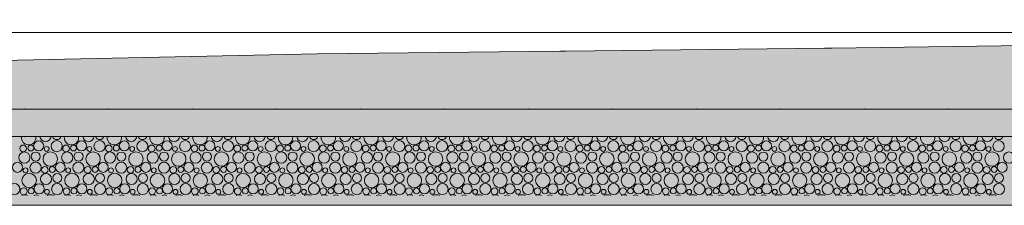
# Model space of a CAD drawing. Header units: millimetres. Extents: x 15166 to 94641, y -300 to 6935.
# Tile 21 of 32: x 67626 to 70135, y -300 to 173. Entities that reach past the tile are written whole.
import ezdxf

# ---------------------------------------------------------------- set-up
doc = ezdxf.new("R2010")
doc.units = ezdxf.units.MM
doc.header["$MEASUREMENT"] = 0
for name, color, linetype in [('Métal _ Bardage.Charp_Couv_Bard_Métal', 7, 'Continuous'), ('Nouveau_Terrain _ Original.Terrain', 7, 'Continuous'), ('Nouveau_VRD _ Voirie 3d.VRD', 7, 'Continuous')]:
    doc.layers.add(name, color=color, linetype=linetype)

# ---------------------------------------------------------------- blocks, each defined once
blk = doc.blocks.new('Élément de coupe_3')
at = {"layer": 'Métal _ Bardage.Charp_Couv_Bard_Métal', "color": 7, "linetype": 'Continuous', "lineweight": 15}
blk.add_line((77656.6, 140), (56673.8, 140), dxfattribs=at)
blk = doc.blocks.new('*X9')
at = {"layer": 'Nouveau_VRD _ Voirie 3d.VRD', "color": 33, "linetype": 'Continuous', "lineweight": 15, "true_color": 0xf48e54}
for centre, radius in [((67634.6, -155.2), 8.58), ((67653.8, -154.2), 7.52), ((67674, -148.8), 12.8), ((67694.2, -156.5), 6.2), ((67720, -149.5), 14.2), ((67743.7, -155.2), 8.58), ((67762.9, -154.2), 7.52), ((67783.1, -148.8), 12.8), ((67803.3, -156.5), 6.2), ((67829.1, -149.5), 14.2), ((67852.9, -155.2), 8.58), ((67872, -154.2), 7.52), ((67892.2, -148.8), 12.8), ((67912.4, -156.5), 6.2), ((67938.3, -149.5), 14.2), ((67962, -155.2), 8.58), ((67981.1, -154.2), 7.52), ((68001.3, -148.8), 12.8), ((68021.5, -156.5), 6.2), ((68047.4, -149.5), 14.2), ((68071.1, -155.2), 8.58), ((68090.2, -154.2), 7.52), ((68110.4, -148.8), 12.8), ((68130.7, -156.5), 6.2), ((68156.5, -149.5), 14.2), ((68180.2, -155.2), 8.58), ((68199.3, -154.2), 7.52), ((68219.6, -148.8), 12.8), ((68239.8, -156.5), 6.2), ((68265.6, -149.5), 14.2), ((68289.3, -155.2), 8.58), ((68308.5, -154.2), 7.52), ((68328.7, -148.8), 12.8), ((68348.9, -156.5), 6.2), ((68374.7, -149.5), 14.2), ((68398.4, -155.2), 8.58), ((68417.6, -154.2), 7.52), ((68437.8, -148.8), 12.8), ((68458, -156.5), 6.2), ((68483.8, -149.5), 14.2), ((68507.5, -155.2), 8.58), ((68526.7, -154.2), 7.52), ((68546.9, -148.8), 12.8), ((68567.1, -156.5), 6.2), ((68592.9, -149.5), 14.2), ((68616.6, -155.2), 8.58), ((68635.8, -154.2), 7.52), ((68656, -148.8), 12.8), ((68676.2, -156.5), 6.2), ((68702, -149.5), 14.2), ((68725.8, -155.2), 8.58), ((68744.9, -154.2), 7.52), ((68765.1, -148.8), 12.8), ((68785.3, -156.5), 6.2), ((68811.2, -149.5), 14.2), ((68834.9, -155.2), 8.58), ((68854, -154.2), 7.52), ((68874.2, -148.8), 12.8), ((68894.4, -156.5), 6.2), ((68920.3, -149.5), 14.2), ((68944, -155.2), 8.58), ((68963.1, -154.2), 7.52), ((68983.3, -148.8), 12.8), ((69003.6, -156.5), 6.2), ((69029.4, -149.5), 14.2), ((69053.1, -155.2), 8.58), ((69072.2, -154.2), 7.52), ((69092.5, -148.8), 12.8), ((69112.7, -156.5), 6.2), ((69138.5, -149.5), 14.2), ((69162.2, -155.2), 8.58), ((69181.4, -154.2), 7.52), ((69201.6, -148.8), 12.8), ((69221.8, -156.5), 6.2), ((69247.6, -149.5), 14.2), ((69271.3, -155.2), 8.58), ((69290.5, -154.2), 7.52), ((69310.7, -148.8), 12.8), ((69330.9, -156.5), 6.2), ((69356.7, -149.5), 14.2), ((69380.4, -155.2), 8.58), ((69399.6, -154.2), 7.52), ((69419.8, -148.8), 12.8), ((69440, -156.5), 6.2), ((69465.8, -149.5), 14.2), ((69489.5, -155.2), 8.58), ((69508.7, -154.2), 7.52), ((69528.9, -148.8), 12.8), ((69549.1, -156.5), 6.2), ((69574.9, -149.5), 14.2), ((69598.7, -155.2), 8.58), ((69617.8, -154.2), 7.52), ((69638, -148.8), 12.8), ((69658.2, -156.5), 6.2), ((69684.1, -149.5), 14.2), ((69707.8, -155.2), 8.58), ((69726.9, -154.2), 7.52), ((69747.1, -148.8), 12.8), ((69767.3, -156.5), 6.2), ((69793.2, -149.5), 14.2), ((69816.9, -155.2), 8.58), ((69836, -154.2), 7.52), ((69856.2, -148.8), 12.8), ((69876.4, -156.5), 6.2), ((69902.3, -149.5), 14.2), ((69926, -155.2), 8.58), ((69945.1, -154.2), 7.52), ((69965.3, -148.8), 12.8), ((69985.6, -156.5), 6.2), ((70011.4, -149.5), 14.2), ((70035.1, -155.2), 8.58), ((70054.3, -154.2), 7.52), ((70074.5, -148.8), 12.8), ((70094.7, -156.5), 6.2), ((70120.5, -149.5), 14.2), ((67637.5, -178.4), 14.3), ((67666.3, -175.8), 11.5), ((67703.6, -182.2), 18.4), ((67746.6, -178.4), 14.3), ((67775.5, -175.8), 11.5), ((67812.7, -182.2), 18.4), ((67855.8, -178.4), 14.3), ((67884.6, -175.8), 11.5), ((67921.8, -182.2), 18.4), ((67964.9, -178.4), 14.3), ((67993.7, -175.8), 11.5), ((68030.9, -182.2), 18.4), ((68074, -178.4), 14.3), ((68102.8, -175.8), 11.5), ((68140, -182.2), 18.4), ((68183.1, -178.4), 14.3), ((68211.9, -175.8), 11.5), ((68249.1, -182.2), 18.4), ((68292.2, -178.4), 14.3), ((68321, -175.8), 11.5), ((68358.2, -182.2), 18.4), ((68401.3, -178.4), 14.3), ((68430.1, -175.8), 11.5), ((68467.4, -182.2), 18.4), ((68510.4, -178.4), 14.3), ((68539.2, -175.8), 11.5), ((68576.5, -182.2), 18.4), ((68619.5, -178.4), 14.3), ((68648.4, -175.8), 11.5), ((68685.6, -182.2), 18.4), ((68728.7, -178.4), 14.3), ((68757.5, -175.8), 11.5), ((68794.7, -182.2), 18.4), ((68837.8, -178.4), 14.3), ((68866.6, -175.8), 11.5), ((68903.8, -182.2), 18.4), ((68946.9, -178.4), 14.3), ((68975.7, -175.8), 11.5), ((69012.9, -182.2), 18.4), ((69056, -178.4), 14.3), ((69084.8, -175.8), 11.5), ((69122, -182.2), 18.4), ((69165.1, -178.4), 14.3), ((69193.9, -175.8), 11.5), ((69231.1, -182.2), 18.4), ((69274.2, -178.4), 14.3), ((69303, -175.8), 11.5), ((69340.3, -182.2), 18.4), ((69383.3, -178.4), 14.3), ((69412.1, -175.8), 11.5), ((69449.4, -182.2), 18.4), ((69492.4, -178.4), 14.3), ((69521.2, -175.8), 11.5), ((69558.5, -182.2), 18.4), ((69601.6, -178.4), 14.3), ((69630.4, -175.8), 11.5), ((69667.6, -182.2), 18.4), ((69710.7, -178.4), 14.3), ((69739.5, -175.8), 11.5), ((69776.7, -182.2), 18.4), ((69819.8, -178.4), 14.3), ((69848.6, -175.8), 11.5), ((69885.8, -182.2), 18.4), ((69928.9, -178.4), 14.3), ((69957.7, -175.8), 11.5), ((69994.9, -182.2), 18.4), ((70038, -178.4), 14.3), ((70066.8, -175.8), 11.5), ((70104, -182.2), 18.4), ((70147.1, -178.4), 14.3), ((67620, -203.4), 12.8), ((67666, -204.1), 14.2), ((67729.1, -203.4), 12.8), ((67775.1, -204.1), 14.2), ((67838.2, -203.4), 12.8), ((67884.3, -204.1), 14.2), ((67947.3, -203.4), 12.8), ((67993.4, -204.1), 14.2), ((68056.4, -203.4), 12.8), ((68102.5, -204.1), 14.2), ((68165.6, -203.4), 12.8), ((68211.6, -204.1), 14.2), ((68274.7, -203.4), 12.8), ((68320.7, -204.1), 14.2), ((68383.8, -203.4), 12.8), ((68429.8, -204.1), 14.2), ((68492.9, -203.4), 12.8), ((68538.9, -204.1), 14.2), ((68602, -203.4), 12.8), ((68648, -204.1), 14.2), ((68711.1, -203.4), 12.8), ((68757.2, -204.1), 14.2), ((68820.2, -203.4), 12.8), ((68866.3, -204.1), 14.2), ((68929.3, -203.4), 12.8), ((68975.4, -204.1), 14.2), ((69038.5, -203.4), 12.8), ((69084.5, -204.1), 14.2), ((69147.6, -203.4), 12.8), ((69193.6, -204.1), 14.2), ((69256.7, -203.4), 12.8), ((69302.7, -204.1), 14.2), ((69365.8, -203.4), 12.8), ((69411.8, -204.1), 14.2), ((69474.9, -203.4), 12.8), ((69520.9, -204.1), 14.2), ((69584, -203.4), 12.8), ((69630.1, -204.1), 14.2), ((69693.1, -203.4), 12.8), ((69739.2, -204.1), 14.2), ((69802.2, -203.4), 12.8), ((69848.3, -204.1), 14.2), ((69911.3, -203.4), 12.8), ((69957.4, -204.1), 14.2), ((70020.5, -203.4), 12.8), ((70066.5, -204.1), 14.2), ((70129.6, -203.4), 12.8), ((67649.6, -236.8), 18.4), ((67640.2, -211.1), 6.2), ((67692.6, -233), 14.3), ((67689.7, -209.8), 8.58), ((67708.9, -208.8), 7.52), ((67721.5, -230.4), 11.5), ((67758.7, -236.8), 18.4), ((67749.3, -211.1), 6.2), ((67801.8, -233), 14.3), ((67798.9, -209.8), 8.58), ((67818, -208.8), 7.52), ((67830.6, -230.4), 11.5), ((67867.8, -236.8), 18.4), ((67858.4, -211.1), 6.2), ((67910.9, -233), 14.3), ((67908, -209.8), 8.58), ((67927.1, -208.8), 7.52), ((67939.7, -230.4), 11.5), ((67976.9, -236.8), 18.4), ((67967.5, -211.1), 6.2), ((68020, -233), 14.3), ((68017.1, -209.8), 8.58), ((68036.2, -208.8), 7.52), ((68048.8, -230.4), 11.5), ((68086, -236.8), 18.4), ((68076.7, -211.1), 6.2), ((68129.1, -233), 14.3), ((68126.2, -209.8), 8.58), ((68145.3, -208.8), 7.52), ((68157.9, -230.4), 11.5), ((68195.1, -236.8), 18.4), ((68185.8, -211.1), 6.2), ((68238.2, -233), 14.3), ((68235.3, -209.8), 8.58), ((68254.5, -208.8), 7.52), ((68267, -230.4), 11.5), ((68304.2, -236.8), 18.4), ((68294.9, -211.1), 6.2), ((68347.3, -233), 14.3), ((68344.4, -209.8), 8.58), ((68363.6, -208.8), 7.52), ((68376.1, -230.4), 11.5), ((68413.4, -236.8), 18.4), ((68404, -211.1), 6.2), ((68456.4, -233), 14.3), ((68453.5, -209.8), 8.58), ((68472.7, -208.8), 7.52), ((68485.2, -230.4), 11.5), ((68522.5, -236.8), 18.4), ((68513.1, -211.1), 6.2), ((68565.5, -233), 14.3), ((68562.6, -209.8), 8.58), ((68581.8, -208.8), 7.52), ((68594.4, -230.4), 11.5), ((68631.6, -236.8), 18.4), ((68622.2, -211.1), 6.2), ((68674.7, -233), 14.3), ((68671.8, -209.8), 8.58), ((68690.9, -208.8), 7.52), ((68703.5, -230.4), 11.5), ((68740.7, -236.8), 18.4), ((68731.3, -211.1), 6.2), ((68783.8, -233), 14.3), ((68780.9, -209.8), 8.58), ((68800, -208.8), 7.52), ((68812.6, -230.4), 11.5), ((68849.8, -236.8), 18.4), ((68840.4, -211.1), 6.2), ((68892.9, -233), 14.3), ((68890, -209.8), 8.58), ((68909.1, -208.8), 7.52), ((68921.7, -230.4), 11.5), ((68958.9, -236.8), 18.4), ((68949.6, -211.1), 6.2), ((69002, -233), 14.3), ((68999.1, -209.8), 8.58), ((69018.2, -208.8), 7.52), ((69030.8, -230.4), 11.5), ((69068, -236.8), 18.4), ((69058.7, -211.1), 6.2), ((69111.1, -233), 14.3), ((69108.2, -209.8), 8.58), ((69127.4, -208.8), 7.52), ((69139.9, -230.4), 11.5), ((69177.1, -236.8), 18.4), ((69167.8, -211.1), 6.2), ((69220.2, -233), 14.3), ((69217.3, -209.8), 8.58), ((69236.5, -208.8), 7.52), ((69249, -230.4), 11.5), ((69286.3, -236.8), 18.4), ((69276.9, -211.1), 6.2), ((69329.3, -233), 14.3), ((69326.4, -209.8), 8.58), ((69345.6, -208.8), 7.52), ((69358.1, -230.4), 11.5), ((69395.4, -236.8), 18.4), ((69386, -211.1), 6.2), ((69438.4, -233), 14.3), ((69435.5, -209.8), 8.58), ((69454.7, -208.8), 7.52), ((69467.2, -230.4), 11.5), ((69504.5, -236.8), 18.4), ((69495.1, -211.1), 6.2), ((69547.6, -233), 14.3), ((69544.7, -209.8), 8.58), ((69563.8, -208.8), 7.52), ((69576.4, -230.4), 11.5), ((69613.6, -236.8), 18.4), ((69604.2, -211.1), 6.2), ((69656.7, -233), 14.3), ((69653.8, -209.8), 8.58), ((69672.9, -208.8), 7.52), ((69685.5, -230.4), 11.5), ((69722.7, -236.8), 18.4), ((69713.3, -211.1), 6.2), ((69765.8, -233), 14.3), ((69762.9, -209.8), 8.58), ((69782, -208.8), 7.52), ((69794.6, -230.4), 11.5), ((69831.8, -236.8), 18.4), ((69822.4, -211.1), 6.2), ((69874.9, -233), 14.3), ((69872, -209.8), 8.58), ((69891.1, -208.8), 7.52), ((69903.7, -230.4), 11.5), ((69940.9, -236.8), 18.4), ((69931.6, -211.1), 6.2), ((69984, -233), 14.3), ((69981.1, -209.8), 8.58), ((70000.3, -208.8), 7.52), ((70012.8, -230.4), 11.5), ((70050, -236.8), 18.4), ((70040.7, -211.1), 6.2), ((70093.1, -233), 14.3), ((70090.2, -209.8), 8.58), ((70109.4, -208.8), 7.52), ((70121.9, -230.4), 11.5), ((67612, -258.7), 14.2), ((67675.1, -258), 12.8), ((67721.1, -258.7), 14.2), ((67784.2, -258), 12.8), ((67830.3, -258.7), 14.2), ((67893.3, -258), 12.8), ((67939.4, -258.7), 14.2), ((68002.4, -258), 12.8), ((68048.5, -258.7), 14.2), ((68111.6, -258), 12.8), ((68157.6, -258.7), 14.2), ((68220.7, -258), 12.8), ((68266.7, -258.7), 14.2), ((68329.8, -258), 12.8), ((68375.8, -258.7), 14.2), ((68438.9, -258), 12.8), ((68484.9, -258.7), 14.2), ((68548, -258), 12.8), ((68594, -258.7), 14.2), ((68657.1, -258), 12.8), ((68703.2, -258.7), 14.2), ((68766.2, -258), 12.8), ((68812.3, -258.7), 14.2), ((68875.3, -258), 12.8), ((68921.4, -258.7), 14.2), ((68984.5, -258), 12.8), ((69030.5, -258.7), 14.2), ((69093.6, -258), 12.8), ((69139.6, -258.7), 14.2), ((69202.7, -258), 12.8), ((69248.7, -258.7), 14.2), ((69311.8, -258), 12.8), ((69357.8, -258.7), 14.2), ((69420.9, -258), 12.8), ((69466.9, -258.7), 14.2), ((69530, -258), 12.8), ((69576.1, -258.7), 14.2), ((69639.1, -258), 12.8), ((69685.2, -258.7), 14.2), ((69748.2, -258), 12.8), ((69794.3, -258.7), 14.2), ((69857.3, -258), 12.8), ((69903.4, -258.7), 14.2), ((69966.5, -258), 12.8), ((70012.5, -258.7), 14.2), ((70075.6, -258), 12.8), ((70121.6, -258.7), 14.2), ((67635.7, -264.4), 8.58), ((67654.9, -263.4), 7.52), ((67695.3, -265.7), 6.2), ((67744.9, -264.4), 8.58), ((67764, -263.4), 7.52), ((67804.4, -265.7), 6.2), ((67854, -264.4), 8.58), ((67873.1, -263.4), 7.52), ((67913.5, -265.7), 6.2), ((67963.1, -264.4), 8.58), ((67982.2, -263.4), 7.52), ((68022.7, -265.7), 6.2), ((68072.2, -264.4), 8.58), ((68091.3, -263.4), 7.52), ((68131.8, -265.7), 6.2), ((68181.3, -264.4), 8.58), ((68200.5, -263.4), 7.52), ((68240.9, -265.7), 6.2), ((68290.4, -264.4), 8.58), ((68309.6, -263.4), 7.52), ((68350, -265.7), 6.2), ((68399.5, -264.4), 8.58), ((68418.7, -263.4), 7.52), ((68459.1, -265.7), 6.2), ((68508.6, -264.4), 8.58), ((68527.8, -263.4), 7.52), ((68568.2, -265.7), 6.2), ((68617.8, -264.4), 8.58), ((68636.9, -263.4), 7.52), ((68677.3, -265.7), 6.2), ((68726.9, -264.4), 8.58), ((68746, -263.4), 7.52), ((68786.4, -265.7), 6.2), ((68836, -264.4), 8.58), ((68855.1, -263.4), 7.52), ((68895.6, -265.7), 6.2), ((68945.1, -264.4), 8.58), ((68964.2, -263.4), 7.52), ((69004.7, -265.7), 6.2), ((69054.2, -264.4), 8.58), ((69073.4, -263.4), 7.52), ((69113.8, -265.7), 6.2), ((69163.3, -264.4), 8.58), ((69182.5, -263.4), 7.52), ((69222.9, -265.7), 6.2), ((69272.4, -264.4), 8.58), ((69291.6, -263.4), 7.52), ((69332, -265.7), 6.2), ((69381.5, -264.4), 8.58), ((69400.7, -263.4), 7.52), ((69441.1, -265.7), 6.2), ((69490.7, -264.4), 8.58), ((69509.8, -263.4), 7.52), ((69550.2, -265.7), 6.2), ((69599.8, -264.4), 8.58), ((69618.9, -263.4), 7.52), ((69659.3, -265.7), 6.2), ((69708.9, -264.4), 8.58), ((69728, -263.4), 7.52), ((69768.4, -265.7), 6.2), ((69818, -264.4), 8.58), ((69837.1, -263.4), 7.52), ((69877.6, -265.7), 6.2), ((69927.1, -264.4), 8.58), ((69946.3, -263.4), 7.52), ((69986.7, -265.7), 6.2), ((70036.2, -264.4), 8.58), ((70055.4, -263.4), 7.52), ((70095.8, -265.7), 6.2)]:
    blk.add_circle(centre, radius, dxfattribs=at)
for centre, radius, start, end in [((67648.5, -127.6), 18.4, 172.6812, 7.3188), ((67691.5, -123.8), 14.3, 185.6052, 354.3948), ((67720.3, -121.2), 11.5, 200.5726, 339.4274), ((67757.6, -127.6), 18.4, 172.6812, 7.3188), ((67800.6, -123.8), 14.3, 185.6052, 354.3948), ((67829.5, -121.2), 11.5, 200.5726, 339.4274), ((67866.7, -127.6), 18.4, 172.6812, 7.3188), ((67909.8, -123.8), 14.3, 185.6052, 354.3948), ((67938.6, -121.2), 11.5, 200.5726, 339.4274), ((67975.8, -127.6), 18.4, 172.6812, 7.3188), ((68018.9, -123.8), 14.3, 185.6052, 354.3948), ((68047.7, -121.2), 11.5, 200.5726, 339.4274), ((68084.9, -127.6), 18.4, 172.6812, 7.3188), ((68128, -123.8), 14.3, 185.6052, 354.3948), ((68156.8, -121.2), 11.5, 200.5726, 339.4274), ((68194, -127.6), 18.4, 172.6812, 7.3188), ((68237.1, -123.8), 14.3, 185.6052, 354.3948), ((68265.9, -121.2), 11.5, 200.5726, 339.4274), ((68303.1, -127.6), 18.4, 172.6812, 7.3188), ((68346.2, -123.8), 14.3, 185.6052, 354.3948), ((68375, -121.2), 11.5, 200.5726, 339.4274), ((68412.2, -127.6), 18.4, 172.6812, 7.3188), ((68455.3, -123.8), 14.3, 185.6052, 354.3948), ((68484.1, -121.2), 11.5, 200.5726, 339.4274), ((68521.4, -127.6), 18.4, 172.6812, 7.3188), ((68564.4, -123.8), 14.3, 185.6052, 354.3948), ((68593.2, -121.2), 11.5, 200.5726, 339.4274), ((68630.5, -127.6), 18.4, 172.6812, 7.3188), ((68673.5, -123.8), 14.3, 185.6052, 354.3948), ((68702.4, -121.2), 11.5, 200.5726, 339.4274), ((68739.6, -127.6), 18.4, 172.6812, 7.3188), ((68782.7, -123.8), 14.3, 185.6052, 354.3948), ((68811.5, -121.2), 11.5, 200.5726, 339.4274), ((68848.7, -127.6), 18.4, 172.6812, 7.3188), ((68891.8, -123.8), 14.3, 185.6052, 354.3948), ((68920.6, -121.2), 11.5, 200.5726, 339.4274), ((68957.8, -127.6), 18.4, 172.6812, 7.3188), ((69000.9, -123.8), 14.3, 185.6052, 354.3948), ((69029.7, -121.2), 11.5, 200.5726, 339.4274), ((69066.9, -127.6), 18.4, 172.6812, 7.3188), ((69110, -123.8), 14.3, 185.6052, 354.3948), ((69138.8, -121.2), 11.5, 200.5726, 339.4274), ((69176, -127.6), 18.4, 172.6812, 7.3188), ((69219.1, -123.8), 14.3, 185.6052, 354.3948), ((69247.9, -121.2), 11.5, 200.5726, 339.4274), ((69285.1, -127.6), 18.4, 172.6812, 7.3188), ((69328.2, -123.8), 14.3, 185.6052, 354.3948), ((69357, -121.2), 11.5, 200.5726, 339.4274), ((69394.3, -127.6), 18.4, 172.6812, 7.3188), ((69437.3, -123.8), 14.3, 185.6052, 354.3948), ((69466.1, -121.2), 11.5, 200.5726, 339.4274), ((69503.4, -127.6), 18.4, 172.6812, 7.3188), ((69546.4, -123.8), 14.3, 185.6052, 354.3948), ((69575.2, -121.2), 11.5, 200.5726, 339.4274), ((69612.5, -127.6), 18.4, 172.6812, 7.3188), ((69655.6, -123.8), 14.3, 185.6052, 354.3948), ((69684.4, -121.2), 11.5, 200.5726, 339.4274), ((69721.6, -127.6), 18.4, 172.6812, 7.3188), ((69764.7, -123.8), 14.3, 185.6052, 354.3948), ((69793.5, -121.2), 11.5, 200.5726, 339.4274), ((69830.7, -127.6), 18.4, 172.6812, 7.3188), ((69873.8, -123.8), 14.3, 185.6052, 354.3948), ((69902.6, -121.2), 11.5, 200.5726, 339.4274), ((69939.8, -127.6), 18.4, 172.6812, 7.3188), ((69982.9, -123.8), 14.3, 185.6052, 354.3948), ((70011.7, -121.2), 11.5, 200.5726, 339.4274), ((70048.9, -127.6), 18.4, 172.6812, 7.3188), ((70092, -123.8), 14.3, 185.6052, 354.3948), ((70120.8, -121.2), 11.5, 200.5726, 339.4274), ((67638.6, -287.6), 14.3, 59.7951, 120.2049), ((67667.5, -285), 11.5, 57.6732, 122.3268), ((67704.7, -291.4), 18.4, 61.2883, 118.7117), ((67747.8, -287.6), 14.3, 59.7951, 120.2049), ((67776.6, -285), 11.5, 57.6732, 122.3268), ((67813.8, -291.4), 18.4, 61.2883, 118.7117), ((67856.9, -287.6), 14.3, 59.7951, 120.2049), ((67885.7, -285), 11.5, 57.6732, 122.3268), ((67922.9, -291.4), 18.4, 61.2883, 118.7117), ((67966, -287.6), 14.3, 59.7951, 120.2049), ((67994.8, -285), 11.5, 57.6732, 122.3268), ((68032, -291.4), 18.4, 61.2883, 118.7117), ((68075.1, -287.6), 14.3, 59.7951, 120.2049), ((68103.9, -285), 11.5, 57.6732, 122.3268), ((68141.1, -291.4), 18.4, 61.2883, 118.7117), ((68184.2, -287.6), 14.3, 59.7951, 120.2049), ((68213, -285), 11.5, 57.6732, 122.3268), ((68250.2, -291.4), 18.4, 61.2883, 118.7117), ((68293.3, -287.6), 14.3, 59.7951, 120.2049), ((68322.1, -285), 11.5, 57.6732, 122.3268), ((68359.4, -291.4), 18.4, 61.2883, 118.7117), ((68402.4, -287.6), 14.3, 59.7951, 120.2049), ((68431.2, -285), 11.5, 57.6732, 122.3268), ((68468.5, -291.4), 18.4, 61.2883, 118.7117), ((68511.5, -287.6), 14.3, 59.7951, 120.2049), ((68540.4, -285), 11.5, 57.6732, 122.3268), ((68577.6, -291.4), 18.4, 61.2883, 118.7117), ((68620.7, -287.6), 14.3, 59.7951, 120.2049), ((68649.5, -285), 11.5, 57.6732, 122.3268), ((68686.7, -291.4), 18.4, 61.2883, 118.7117), ((68729.8, -287.6), 14.3, 59.7951, 120.2049), ((68758.6, -285), 11.5, 57.6732, 122.3268), ((68795.8, -291.4), 18.4, 61.2883, 118.7117), ((68838.9, -287.6), 14.3, 59.7951, 120.2049), ((68867.7, -285), 11.5, 57.6732, 122.3268), ((68904.9, -291.4), 18.4, 61.2883, 118.7117), ((68948, -287.6), 14.3, 59.7951, 120.2049), ((68976.8, -285), 11.5, 57.6732, 122.3268), ((69014, -291.4), 18.4, 61.2883, 118.7117), ((69057.1, -287.6), 14.3, 59.7951, 120.2049), ((69085.9, -285), 11.5, 57.6732, 122.3268), ((69123.1, -291.4), 18.4, 61.2883, 118.7117), ((69166.2, -287.6), 14.3, 59.7951, 120.2049), ((69195, -285), 11.5, 57.6732, 122.3268), ((69232.3, -291.4), 18.4, 61.2883, 118.7117), ((69275.3, -287.6), 14.3, 59.7951, 120.2049), ((69304.1, -285), 11.5, 57.6732, 122.3268), ((69341.4, -291.4), 18.4, 61.2883, 118.7117), ((69384.4, -287.6), 14.3, 59.7951, 120.2049), ((69413.2, -285), 11.5, 57.6732, 122.3268), ((69450.5, -291.4), 18.4, 61.2883, 118.7117), ((69493.6, -287.6), 14.3, 59.7951, 120.2049), ((69522.4, -285), 11.5, 57.6732, 122.3268), ((69559.6, -291.4), 18.4, 61.2883, 118.7117), ((69602.7, -287.6), 14.3, 59.7951, 120.2049), ((69631.5, -285), 11.5, 57.6732, 122.3268), ((69668.7, -291.4), 18.4, 61.2883, 118.7117), ((69711.8, -287.6), 14.3, 59.7951, 120.2049), ((69740.6, -285), 11.5, 57.6732, 122.3268), ((69777.8, -291.4), 18.4, 61.2883, 118.7117), ((69820.9, -287.6), 14.3, 59.7951, 120.2049), ((69849.7, -285), 11.5, 57.6732, 122.3268), ((69886.9, -291.4), 18.4, 61.2883, 118.7117), ((69930, -287.6), 14.3, 59.7951, 120.2049), ((69958.8, -285), 11.5, 57.6732, 122.3268), ((69996, -291.4), 18.4, 61.2883, 118.7117), ((70039.1, -287.6), 14.3, 59.7951, 120.2049), ((70067.9, -285), 11.5, 57.6732, 122.3268), ((70105.2, -291.4), 18.4, 61.2883, 118.7117)]:
    blk.add_arc(centre, radius, start, end, dxfattribs=at)
blk = doc.blocks.new('*X10')
at = {"layer": 'Nouveau_VRD _ Voirie 3d.VRD', "linetype": 'Continuous', "lineweight": 15, "true_color": 0xb5b5b5}
for points in [[(67651.5, -65.2), (67651.5, -115.2), (67837.6, -115.2), (67837.6, -65.2)], [(67865.6, -65.2), (67865.6, -115.2), (68051.6, -115.2), (68051.6, -65.2)], [(68079.6, -65.2), (68079.6, -115.2), (68265.6, -115.2), (68265.6, -65.2)], [(68293.7, -65.2), (68293.7, -115.2), (68479.7, -115.2), (68479.7, -65.2)], [(68507.7, -65.2), (68507.7, -115.2), (68693.7, -115.2), (68693.7, -65.2)], [(68721.7, -65.2), (68721.7, -115.2), (68907.8, -115.2), (68907.8, -65.2)], [(68935.8, -65.2), (68935.8, -115.2), (69121.8, -115.2), (69121.8, -65.2)], [(69149.8, -65.2), (69149.8, -115.2), (69335.9, -115.2), (69335.9, -65.2)], [(69363.9, -65.2), (69363.9, -115.2), (69549.9, -115.2), (69549.9, -65.2)], [(69577.9, -65.2), (69577.9, -115.2), (69763.9, -115.2), (69763.9, -65.2)], [(69792, -65.2), (69792, -115.2), (69978, -115.2), (69978, -65.2)], [(70006, -65.2), (70006, -115.2), (70192, -115.2), (70192, -65.2)]]:
    blk.add_hatch(color=253, dxfattribs=at).paths.add_polyline_path(points)
at = {"layer": 'Nouveau_VRD _ Voirie 3d.VRD', "color": 253, "linetype": 'Continuous', "lineweight": 15, "true_color": 0xb5b5b5}
for p in [(67637.5, -55.2), (67851.6, -55.2), (68065.6, -55.2), (68279.7, -55.2), (68493.7, -55.2), (68707.7, -55.2), (68921.8, -55.2), (69135.8, -55.2), (69349.9, -55.2), (69563.9, -55.2), (69778, -55.2), (69992, -55.2), (67637.5, -125.2), (67851.6, -125.2), (68065.6, -125.2), (68279.7, -125.2), (68493.7, -125.2), (68707.7, -125.2), (68921.8, -125.2), (69135.8, -125.2), (69349.9, -125.2), (69563.9, -125.2), (69778, -125.2), (69992, -125.2)]:
    blk.add_point(p, dxfattribs=at)
blk = doc.blocks.new('Élément de coupe_8')
at = {"layer": 'Nouveau_VRD _ Voirie 3d.VRD', "color": 7, "linetype": 'Continuous', "lineweight": 15}
for p, q in [((94641.3, -55.2), (16719.9, -55.2)), ((94641.3, -125.2), (16719.9, -125.2))]:
    blk.add_line(p, q, dxfattribs=at)
at = {"layer": 'Nouveau_VRD _ Voirie 3d.VRD', "lineweight": 0}
for name in ['*X10', '*X9']:
    blk.add_blockref(name, (0, 0), dxfattribs=at)
blk = doc.blocks.new('Élément de coupe_21')
at = {"layer": 'Nouveau_Terrain _ Original.Terrain', "linetype": 'Continuous', "lineweight": 15, "true_color": 0xf48e54}
h = blk.add_hatch(dxfattribs=at)
h.set_pattern_fill('Terre', color=33, style=0, pattern_type=2)
h.set_pattern_definition([(45, (0, 0), (-137.8858, 137.8858), []), (45, (-45.96, 45.96), (-275.7716, 275.7716), []), (45, (-91.92, 91.92), (-275.7716, 275.7716), []), (135, (-137.886, 137.886), (45.96194, 45.96194), [195, -195])])
h.paths.add_polyline_path([(15166.2, -300), (94641.3, -300), (94641.3, 172.6), (71943.5, 129), (71287.6, 118.3), (70607.6, 108.5), (70534.1, 108.7), (70476.4, 108.9), (70432.1, 109.1), (70398.6, 109.2), (70373.2, 109.2), (69695.9, 100.4), (69676.6, 100.4), (69017.9, 92.5), (69001.9, 92.5), (68384.2, 85.5), (64525.5, 3.9), (64035.9, -0.8), (63617.5, -4.9), (63265, -8.4), (62966.3, -11.4), (62708, -14.1), (62476.2, -16.6), (62256, -19), (62032.2, -21.4), (61789, -24), (61513.2, -26.9), (61206.2, -30), (60872.9, -33.2), (60518.6, -36.4), (60149.4, -39.5), (59771.7, -42.3), (59392.5, -44.6), (59019.4, -46.4), (58995.9, -46.4), (56434.9, -29.7), (32895.9, -159.1), (21645.1, -118.1), (20629.6, -115.7), (19656.5, -113.6), (18751.7, -111.8), (17939.8, -110.2), (15414.2, -106.9), (15250.7, -106.8), (15166.2, -106.6)])
at = {"layer": 'Nouveau_Terrain _ Original.Terrain', "color": 7, "linetype": 'Continuous', "lineweight": 15}
blk.add_line((94641.3, -300), (15482.5, -300), dxfattribs=at)
at = {"layer": 'Nouveau_Terrain _ Original.Terrain', "color": 7, "linetype": 'Continuous', "lineweight": 15, "flags": 128}
blk.add_lwpolyline([(64035.9, -0.8), (64525.5, 3.9), (68384.2, 85.5), (69001.9, 92.5), (69017.9, 92.5), (69676.6, 100.4), (69695.9, 100.4), (70373.2, 109.2), (70398.6, 109.2), (70432.1, 109.1), (70476.4, 108.9), (70534.1, 108.7), (70607.6, 108.5), (71287.6, 118.3), (71943.5, 129), (94641.3, 172.6)], dxfattribs=at)

msp = doc.modelspace()

# ---------------------------------------------------------------- block references
at = {"layer": 'Métal _ Bardage.Charp_Couv_Bard_Métal', "lineweight": 0}
msp.add_blockref('Élément de coupe_3', (0, 0), dxfattribs=at)
at = {"layer": 'Nouveau_Terrain _ Original.Terrain', "lineweight": 0}
msp.add_blockref('Élément de coupe_21', (0, 0), dxfattribs=at)
at = {"layer": 'Nouveau_VRD _ Voirie 3d.VRD', "lineweight": 0}
msp.add_blockref('Élément de coupe_8', (0, 0), dxfattribs=at)

doc.saveas('drawing.dxf')
